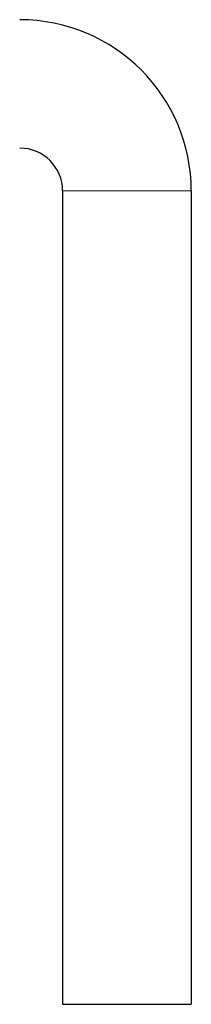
# Model space of a CAD drawing. Header units: millimetres. Extents: x 28 to 241, y 73 to 155.
# Tile 19 of 71: x 80.6883 to 80.7683, y 83.2396 to 83.6996. Entities that reach past the tile are written whole.
import ezdxf

# ---------------------------------------------------------------- set-up
doc = ezdxf.new("R2010")
doc.units = ezdxf.units.MM
doc.linetypes.add('PHANTOM', pattern=[12.7, 6.35, -1.27, 1.27, -1.27, 1.27, -1.27])

msp = doc.modelspace()

# ---------------------------------------------------------------- linework, layer by layer
at = {"color": 7, "linetype": 'Continuous', "lineweight": 25}
for p, q in [((80.70828, 83.61958), (80.70828, 83.23958)), ((80.76828, 83.61958), (80.76828, 83.23958)), ((80.70828, 83.23958), (80.76828, 83.23958))]:
    msp.add_line(p, q, dxfattribs=at)
at = {"color": 8, "linetype": 'PHANTOM', "lineweight": 18}
msp.add_line((80.76828, 83.61958), (80.70828, 83.61958), dxfattribs=at)
at = {"color": 7, "linetype": 'Continuous', "lineweight": 25}
for radius in [0.08, 0.02]:
    msp.add_arc((80.68829, 83.61958), radius, 0, 90, dxfattribs=at)

doc.saveas('drawing.dxf')
